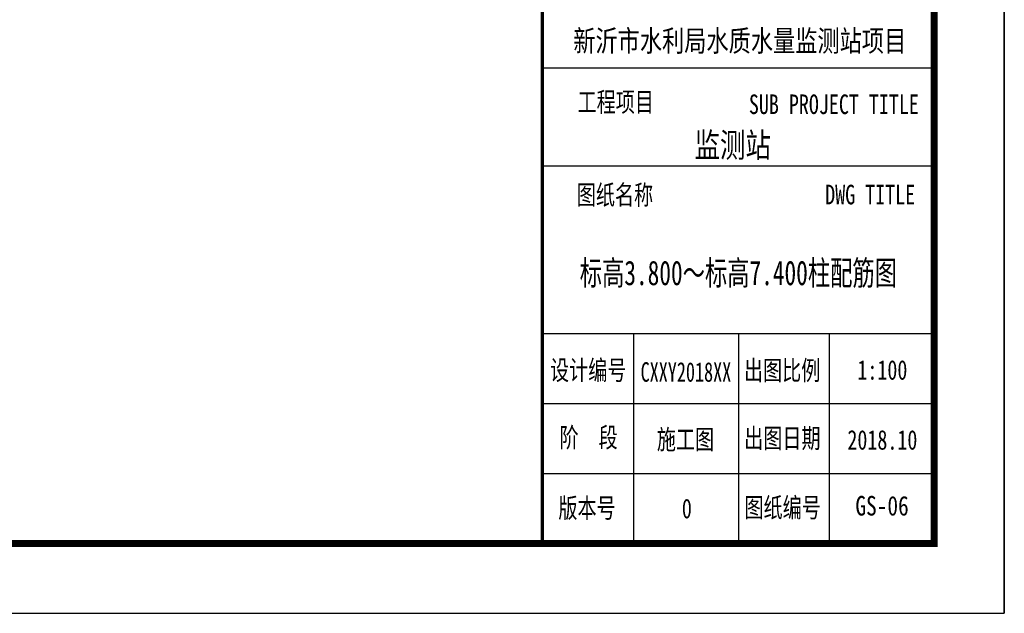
# Model space of a CAD drawing. Extents: x -302077 to 107904, y -9283 to 295706.
# Tile 108 of 256: x -89439 to -75370, y 113511 to 122000. Entities that reach past the tile are written whole.
import ezdxf
from ezdxf.enums import TextEntityAlignment as Align

# ---------------------------------------------------------------- set-up
doc = ezdxf.new("R2010")
doc.units = 0
doc.header["$LTSCALE"] = 500
doc.header["$MEASUREMENT"] = 0
doc.layers.get('0').update_dxf_attribs({"linetype": 'CONTINUOUS'})
doc.layers.add('PUB_TITLE', color=4, linetype='CONTINUOUS')
doc.layers.add('TK', color=7, linetype='CONTINUOUS')
doc.styles.add('-宋体', font='txt', dxfattribs={"width": 0.8})
doc.styles.add('TKHZ1', font='txt', dxfattribs={"width": 0.8})

# ---------------------------------------------------------------- blocks, each defined once
blk = doc.blocks.new('wrtgtg')
at = {"color": 4}
for p, q in [((7804, -4841), (7804, 52559)), ((7804, -2434), (7804, -2434)), ((2146, -4841), (7804, -4841))]:
    blk.add_line(p, q, dxfattribs=at)
at = {"layer": 'PUB_TITLE'}
for p, q in [((8804, 53559), (8804, -5841)), ((7804, -4841), (7804, 52559)), ((2204, 1959), (7804, 1959)), ((2204, 559), (7804, 559)), ((2204, -1841), (7804, -1841)), ((3504, -1841), (3504, -4841)), ((5004, -1841), (5004, -4841)), ((6304, -1841), (6304, -4841)), ((2204, -2841), (7804, -2841)), ((2204, -3841), (7804, -3841))]:
    blk.add_line(p, q, dxfattribs=at)
blk.add_lwpolyline([(-75296, -5841), (8804, -5841), (8804, 53559), (-75296, 53559)], close=True, dxfattribs=at)
at = {"layer": 'PUB_TITLE', "const_width": 100}
blk.add_lwpolyline([(-72796, -4841), (7804, -4841), (7804, 52559), (-72796, 52559)], close=True, dxfattribs=at)
at = {"layer": 'PUB_TITLE', "const_width": 50}
blk.add_lwpolyline([(2204, -4841), (2204, 52559)], dxfattribs=at)
at = {"layer": 'TK'}
for s, height, style, width, p in [('新沂市水利局水质水量监测站项目', 304.92, 'TKHZ1', 0.8, (5024, 2192)), ('监测站', 350, 'TKHZ1', 0.8, (4923, 680)), ('CXXY2018XX', 280, '-宋体', 0.68, (4255, -2530)), ('1:100', 280, '-宋体', 0.75, (7062, -2501)), ('2018.10', 280, '-宋体', 0.75, (7062, -3501))]:
    blk.add_text(s, height=height, dxfattribs=dict(at, style=style, width=width)).set_placement(p, align=Align.CENTER)
at = {"layer": 'TK', "style": '-宋体', "width": 0.75}
for s, p in [('工程项目', (3252, 1473)), ('SUB PROJECT TITLE', (6369, 1438))]:
    blk.add_text(s, height=280, dxfattribs=at).set_placement(p, align=Align.MIDDLE)
for s, p in [('图纸名称', (2695, 2)), ('DWG TITLE', (6245, 7, 0)), ('设计编号', (2313, -2504, 0)), ('出图比例', (5084, -2507, 0)), ('阶  段', (2449, -3467, 0)), ('施工图', (3839, -3495, 0)), ('出图日期', (5087, -3478, 0)), ('版本号', (2433, -4475, 0)), ('0', (4197, -4483, 0)), ('图纸编号', (5091, -4469, 0))]:
    blk.add_text(s, height=280, dxfattribs=at).set_placement(p)

msp = doc.modelspace()

# ---------------------------------------------------------------- block references
msp.add_blockref('wrtgtg', (-84174.787, 119352.674))

# ---------------------------------------------------------------- texts
at = {"layer": 'TK', "style": 'TKHZ1'}
for s, height, width, p in [('标高3.800～标高7.400柱配筋图', 350, 0.7, (-79170.464, 118203.866)), ('GS-06', 280, 0.8, (-77116.923, 114909.731))]:
    msp.add_text(s, height=height, dxfattribs=dict(at, width=width)).set_placement(p, align=Align.CENTER)

doc.saveas('drawing.dxf')
